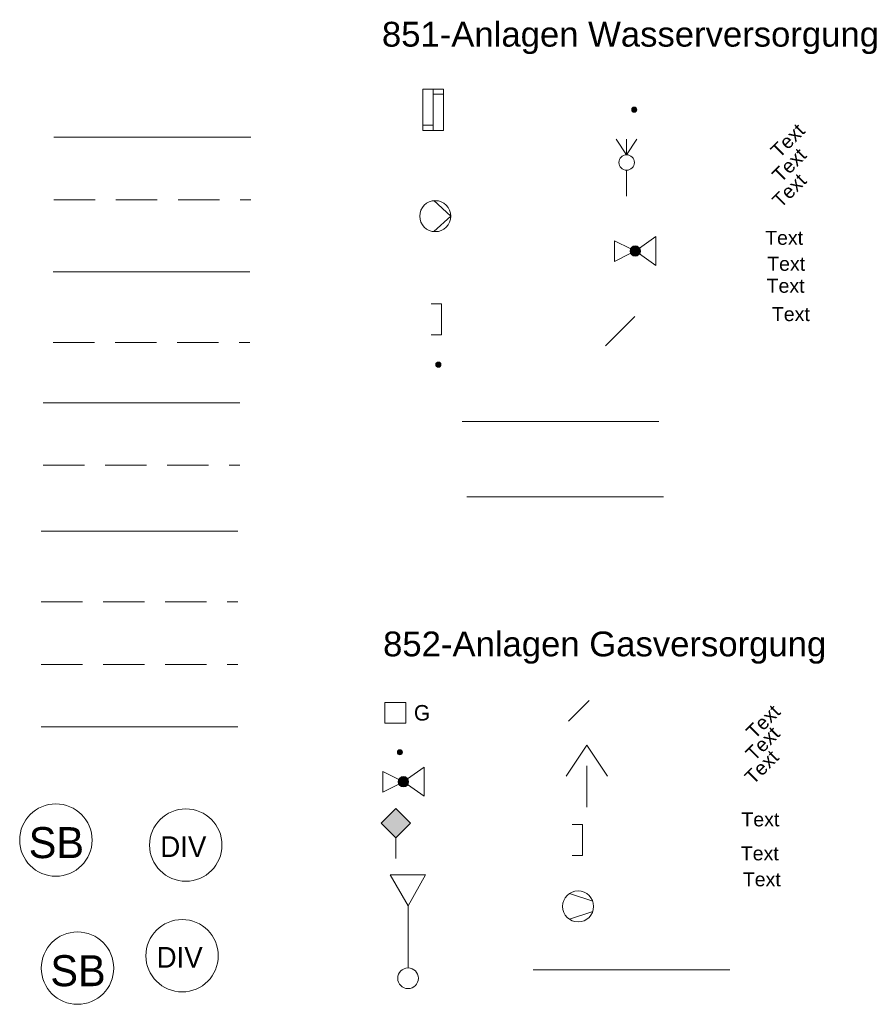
# Model space of a CAD drawing. Header units: metres. Extents: x 4523588 to 4523850, y 5693451 to 5693851.
# Tile 22 of 25: x 4523737 to 4523758, y 5693658 to 5693682. Entities that reach past the tile are written whole.
import ezdxf

# ---------------------------------------------------------------- set-up
doc = ezdxf.new("R2010")
doc.units = ezdxf.units.M
doc.header["$LTSCALE"] = 0.5
doc.linetypes.add('STRICH_20_10', pattern=[3, 2, -1])
for name, color, linetype, lineweight in [('100_LEG_LAGE', 7, 'CONTINUOUS', 18), ('850_AUFB_ANL_OB_IRD_BL_2', 7, 'CONTINUOUS', 18), ('850_AUFB_ANL_UNT_IRD_BL_2', 7, 'STRICH_20_10', 18), ('850_KLAERANL_OBERIRD_BL_2', 7, 'CONTINUOUS', 18), ('850_KLAERANL_UNTERIR_BL_2', 7, 'STRICH_20_10', 18), ('850_RW_NUTZANL_OBERI_BL_2', 7, 'CONTINUOUS', 18), ('850_RW_NUTZANL_UNT_I_BL_2', 7, 'STRICH_20_10', 18), ('850_SONDERSCHACHT_OI_BL_2', 7, 'CONTINUOUS', 18), ('850_SONDERSCHACHT_UI_BL_2', 7, 'STRICH_20_10', 18), ('850_SONST_BTEIL_MW_1', 7, 'CONTINUOUS', 18), ('850_SONST_BTEIL_RW_1', 7, 'CONTINUOUS', 18), ('850_SPEI_EINR_UNTERI_BL_2', 7, 'STRICH_20_10', 18), ('850_STB_MW_1', 7, 'CONTINUOUS', 18), ('850_STB_RW_1', 7, 'CONTINUOUS', 18), ('850_TXT_PFEIL_2', 7, 'CONTINUOUS', 9), ('851_DRUCKERHOEHUNGSANL_1', 7, 'CONTINUOUS', 18), ('851_DRUCKREGLER_1', 7, 'CONTINUOUS', 18), ('851_FREI_TXT_WASSER_ANL_4', 7, 'CONTINUOUS', 18), ('851_HOEHE_ROHR_OK_4', 7, 'CONTINUOUS', 18), ('851_HP_GEL_4', 7, 'CONTINUOUS', 18), ('851_HP_WASSER_ANL_1', 7, 'CONTINUOUS', 18), ('851_HP_WASSERVER_ANL_4', 7, 'CONTINUOUS', 18), ('851_LEITUNGS_ABSCHLUSS_1', 7, 'CONTINUOUS', 18), ('851_LOESCH_TEICH_BL_2', 141, 'CONTINUOUS', 18), ('851_LOESCHWASSERTEICH_8', 141, 'CONTINUOUS', 18), ('851_MAT_WASSER_ANL_4', 7, 'CONTINUOUS', 18), ('851_MITTL_VERLEGE_TIEFE_4', 7, 'CONTINUOUS', 18), ('851_NW_WASSER_ANL_4', 7, 'CONTINUOUS', 18), ('851_PUMPWERK_1', 7, 'CONTINUOUS', 18), ('851_SPRINGBRU_AUSTRITT_1', 7, 'CONTINUOUS', 18), ('851_TRASSE_PKT_1', 7, 'CONTINUOUS', 18), ('851_WECHSEL_1', 7, 'CONTINUOUS', 18), ('852_DRUCKREGLER_1', 7, 'CONTINUOUS', 18), ('852_ENTLUEFTG_1', 7, 'CONTINUOUS', 18), ('852_FREI_TXT_GASVERS_4', 7, 'CONTINUOUS', 18), ('852_GAS_LEUCHTE_1', 7, 'CONTINUOUS', 18), ('852_HOEH_GASVERS_4', 7, 'CONTINUOUS', 18), ('852_HP_GAS_1', 7, 'CONTINUOUS', 18), ('852_HP_GEL_4', 7, 'CONTINUOUS', 18), ('852_LATERNE_GAS_1', 7, 'CONTINUOUS', 18), ('852_LTG_ABSCHLUSS_1', 7, 'CONTINUOUS', 18), ('852_MAT_GASVERS_4', 7, 'CONTINUOUS', 18), ('852_MERKSTEIN_1', 7, 'CONTINUOUS', 18), ('852_MITTL_VERLEGETIEFE_4', 7, 'CONTINUOUS', 18), ('852_NW_GASVERS_4', 7, 'CONTINUOUS', 18), ('852_TXT_BEZ_PF_GAS_2', 7, 'CONTINUOUS', 9), ('852_UEBERGANG_1', 7, 'CONTINUOUS', 18), ('852_VERDICHTER_1', 7, 'CONTINUOUS', 18)]:
    doc.layers.add(name, color=color, linetype=linetype, lineweight=lineweight)
doc.styles.add('ARIAL', font='arial.ttf')

# ---------------------------------------------------------------- blocks, each defined once
blk = doc.blocks.new('850_SONST_BTEIL_MW')
at = {"layer": '850_SONST_BTEIL_MW_1', "color": 6}
blk.add_circle((0, 0), 0.875, dxfattribs=at)
at = {"layer": '850_SONST_BTEIL_MW_1', "color": 7}
blk.add_text('DIV', height=0.5, dxfattribs=at).set_placement((-0.616, -0.288))
blk = doc.blocks.new('850_SONST_BTEIL_RW')
at = {"layer": '850_SONST_BTEIL_RW_1', "color": 5}
blk.add_circle((0, 0), 0.875, dxfattribs=at)
at = {"layer": '850_SONST_BTEIL_RW_1', "color": 7}
blk.add_text('DIV', height=0.5, dxfattribs=at).set_placement((-0.616, -0.288))
blk = doc.blocks.new('850_STB_MW')
at = {"layer": '850_STB_MW_1', "color": 6}
blk.add_circle((0, 0), 0.875, dxfattribs=at)
at = {"layer": '850_STB_MW_1', "color": 7}
blk.add_text('SB', height=0.75, dxfattribs=at).set_placement((-0.657, -0.437))
blk = doc.blocks.new('850_STB_RW')
at = {"layer": '850_STB_RW_1', "color": 5}
blk.add_circle((0, 0), 0.875, dxfattribs=at)
at = {"layer": '850_STB_RW_1', "color": 7}
blk.add_text('SB', height=0.75, dxfattribs=at).set_placement((-0.657, -0.437))
blk = doc.blocks.new('852_ENTLUEFTG')
at = {"layer": '852_ENTLUEFTG_1', "color": 40}
for p, q in [((-0.499, 0.757), (0.001, 1.507)), ((-0.499, 0.757), (0.001, 1.507)), ((0.001, 1.507), (0.501, 0.757)), ((0.001, 1.507), (0.501, 0.757)), ((0.001, 1.007), (0.001, 0.007)), ((0.001, 1.007), (0.001, 0.007))]:
    blk.add_line(p, q, dxfattribs=at)
blk = doc.blocks.new('852_LATERNE_GAS')
at = {"layer": '852_LATERNE_GAS_1', "color": 7}
for p, q in [((0, 1.75), (-0.433, 2.5)), ((-0.433, 2.5), (0, 2.5)), ((0, 2.5), (0.425, 2.5)), ((0.425, 2.5), (0, 1.75)), ((0, 0.25), (0, 1.75))]:
    blk.add_line(p, q, dxfattribs=at)
blk.add_circle((0, 0), 0.25, dxfattribs=at)
blk = doc.blocks.new('851_DRUCKERHOEHUNGSANL')
at = {"layer": '851_DRUCKERHOEHUNGSANL_1', "color": 141}
for p, q in [((-0.037, 0.375), (0.375, 0)), ((0.375, 0), (-0.037, -0.375))]:
    blk.add_line(p, q, dxfattribs=at)
at = {"layer": '851_DRUCKERHOEHUNGSANL_1', "color": 141, "linetype": 'Continuous'}
blk.add_ellipse((0, 0), major_axis=(-0.265, 0.265), ratio=1, start_param=3.926991, end_param=10.210176, dxfattribs=at)
blk = doc.blocks.new('*U361')
at = {"layer": '851_DRUCKREGLER_1', "color": 141, "linetype": 'Continuous'}
for points in [[(-0.25, 0), (-0.238, -0.077), (-0.238, 0.077)], [(-0.238, 0.077), (-0.202, -0.147), (-0.202, 0.147)], [(-0.202, -0.147), (-0.238, 0.077), (-0.238, -0.077)], [(-0.202, 0.147), (-0.147, -0.202), (-0.147, 0.202)], [(-0.147, -0.202), (-0.202, 0.147), (-0.202, -0.147)], [(-0.147, 0.202), (-0.077, -0.238), (-0.077, 0.238)], [(-0.077, -0.238), (-0.147, 0.202), (-0.147, -0.202)], [(-0.077, 0.238), (0, -0.25), (0, 0.25)], [(0, -0.25), (-0.077, 0.238), (-0.077, -0.238)], [(0, 0.25), (0.077, -0.238), (0.077, 0.238)], [(0.077, -0.238), (0, 0.25), (0, -0.25)], [(0.077, 0.238), (0.147, -0.202), (0.147, 0.202)], [(0.147, -0.202), (0.077, 0.238), (0.077, -0.238)], [(0.147, 0.202), (0.202, -0.147), (0.202, 0.147)], [(0.202, -0.147), (0.147, 0.202), (0.147, -0.202)], [(0.202, 0.147), (0.238, -0.077), (0.238, 0.077)], [(0.238, -0.077), (0.202, 0.147), (0.202, -0.147)], [(0.25, 0), (0.238, 0.077), (0.238, -0.077)]]:
    blk.add_solid(points, dxfattribs=at)
blk = doc.blocks.new('851_DRUCKREGLER')
at = {"layer": '851_DRUCKREGLER_1', "color": 141, "linetype": 'Continuous'}
for p, q in [((-0.5, 0.25), (-0.112, 0.056)), ((-0.5, 0.25), (-0.5, -0.25)), ((0.102, 0.072), (0.5, 0.35)), ((0.5, 0), (0.5, 0.35)), ((0.5, 0), (0.5, -0.35)), ((-0.5, -0.25), (-0.112, -0.056)), ((0.102, -0.072), (0.5, -0.35))]:
    blk.add_line(p, q, dxfattribs=at)
blk.add_ellipse((0, 0), major_axis=(0.0884, 0.0884), ratio=1, start_param=5.497787, end_param=11.780972, dxfattribs=at)
at = {"layer": '851_DRUCKREGLER_1', "color": 141, "linetype": 'Continuous', "xscale": 0.5, "yscale": 0.5}
blk.add_blockref('*U361', (0, 0), dxfattribs=at)
blk = doc.blocks.new('*U55')
at = {"layer": '851_HP_WASSER_ANL_1', "color": 30, "linetype": 'Continuous'}
for points in [[(-0.25, 0), (-0.238, -0.077), (-0.238, 0.077)], [(-0.238, 0.077), (-0.202, -0.147), (-0.202, 0.147)], [(-0.202, -0.147), (-0.238, 0.077), (-0.238, -0.077)], [(-0.202, 0.147), (-0.147, -0.202), (-0.147, 0.202)], [(-0.147, -0.202), (-0.202, 0.147), (-0.202, -0.147)], [(-0.147, 0.202), (-0.077, -0.238), (-0.077, 0.238)], [(-0.077, -0.238), (-0.147, 0.202), (-0.147, -0.202)], [(-0.077, 0.238), (0, -0.25), (0, 0.25)], [(0, -0.25), (-0.077, 0.238), (-0.077, -0.238)], [(0, 0.25), (0.077, -0.238), (0.077, 0.238)], [(0.077, -0.238), (0, 0.25), (0, -0.25)], [(0.077, 0.238), (0.147, -0.202), (0.147, 0.202)], [(0.147, -0.202), (0.077, 0.238), (0.077, -0.238)], [(0.147, 0.202), (0.202, -0.147), (0.202, 0.147)], [(0.202, -0.147), (0.147, 0.202), (0.147, -0.202)], [(0.202, 0.147), (0.238, -0.077), (0.238, 0.077)], [(0.238, -0.077), (0.202, 0.147), (0.202, -0.147)], [(0.25, 0), (0.238, 0.077), (0.238, -0.077)]]:
    blk.add_solid(points, dxfattribs=at)
blk = doc.blocks.new('851_HP_WASSER_ANL')
at = {"layer": '851_HP_WASSER_ANL_1', "color": 30, "linetype": 'Continuous'}
blk.add_ellipse((0, 0), major_axis=(-0.0442, 0.0442), ratio=1, start_param=3.926991, end_param=10.210176, dxfattribs=at)
at = {"layer": '851_HP_WASSER_ANL_1', "color": 30, "linetype": 'Continuous', "xscale": 0.25, "yscale": 0.25}
blk.add_blockref('*U55', (0, 0), dxfattribs=at)
blk = doc.blocks.new('*U147')
at = {"layer": '851_TRASSE_PKT_1', "color": 7, "linetype": 'Continuous'}
for points in [[(-0.25, 0), (-0.177, -0.177), (-0.177, 0.177)], [(-0.177, 0.177), (0, -0.25), (0, 0.25)], [(0, -0.25), (-0.177, 0.177), (-0.177, -0.177)], [(0.177, -0.177), (0, 0.25), (0, -0.25)], [(0, 0.25), (0.177, -0.177), (0.177, 0.177)], [(0.25, 0), (0.177, 0.177), (0.177, -0.177)]]:
    blk.add_solid(points, dxfattribs=at)
blk = doc.blocks.new('851_TRASSE_PKT')
at = {"layer": '851_TRASSE_PKT_1', "color": 7, "linetype": 'Continuous'}
blk.add_ellipse((0, 0), major_axis=(-0.0442, 0.0442), ratio=1, start_param=3.926991, end_param=10.210176, dxfattribs=at)
at = {"layer": '851_TRASSE_PKT_1', "color": 7, "linetype": 'Continuous', "xscale": 0.25, "yscale": 0.25}
blk.add_blockref('*U147', (0, 0), dxfattribs=at)
blk = doc.blocks.new('851_PUMPWERK')
at = {"layer": '851_PUMPWERK_1', "color": 141}
for p, q in [((-0.25, -0.5), (-0.25, 0.5)), ((-0.25, 0.5), (0.25, 0.5)), ((-0.25, -0.5), (-0.25, 0.5)), ((-0.25, 0.5), (0.25, 0.5)), ((0, 0.5), (0, -0.5)), ((0, 0.5), (0, -0.5)), ((0.25, 0.5), (0.25, -0.5)), ((0.25, 0.5), (0.25, -0.5)), ((0.25, 0.375), (0, 0.375)), ((0.25, 0.375), (0, 0.375)), ((-0.25, -0.375), (0, -0.375)), ((-0.25, -0.375), (0, -0.375)), ((0.25, -0.5), (-0.25, -0.5)), ((0.25, -0.5), (-0.25, -0.5))]:
    blk.add_line(p, q, dxfattribs=at)
blk = doc.blocks.new('851_SPRINGBRU_AUSTRITT')
at = {"layer": '851_SPRINGBRU_AUSTRITT_1', "color": 7}
for p, q in [((0, 1), (-0.25, 1.375)), ((0, 1), (0, 1.375)), ((0, 1), (0.25, 1.375)), ((0, 0.625), (0, 0))]:
    blk.add_line(p, q, dxfattribs=at)
blk.add_ellipse((0, 0.8125), major_axis=(-0.1326, 0.1326), ratio=1, start_param=3.9269908, end_param=10.2101761, dxfattribs=at)
blk = doc.blocks.new('851_WECHSEL')
at = {"layer": '851_WECHSEL_1', "color": 141}
blk.add_line((-0.354, -0.354), (0.354, 0.354), dxfattribs=at)
blk = doc.blocks.new('852_HP_GAS')
at = {"layer": '852_HP_GAS_1', "color": 30, "linetype": 'Continuous'}
blk.add_ellipse((0, 0), major_axis=(-0.0442, 0.0442), ratio=1, start_param=3.926991, end_param=10.210176, dxfattribs=at)
for points in [[(-0.062, 0), (-0.058, -0.024), (-0.058, 0.024)], [(-0.058, 0.024), (-0.044, -0.044), (-0.044, 0.044)], [(-0.044, -0.044), (-0.058, 0.024), (-0.058, -0.024)], [(-0.044, 0.044), (-0.024, -0.058), (-0.024, 0.058)], [(-0.024, -0.058), (-0.044, 0.044), (-0.044, -0.044)], [(-0.024, 0.058), (0, -0.062), (0, 0.062)], [(0, -0.062), (-0.024, 0.058), (-0.024, -0.058)], [(0, 0.062), (0.024, -0.058), (0.024, 0.058)], [(0.024, -0.058), (0, 0.062), (0, -0.062)], [(0.024, 0.058), (0.044, -0.044), (0.044, 0.044)], [(0.044, -0.044), (0.024, 0.058), (0.024, -0.058)], [(0.044, 0.044), (0.058, -0.024), (0.058, 0.024)], [(0.058, -0.024), (0.044, 0.044), (0.044, -0.044)], [(0.062, 0), (0.058, 0.024), (0.058, -0.024)]]:
    blk.add_solid(points, dxfattribs=at)
blk = doc.blocks.new('852_LTG_ABSCHLUSS')
at = {"layer": '852_LTG_ABSCHLUSS_1', "color": 40}
for p, q in [((-0.25, 0.375), (0, 0.375)), ((0, 0.375), (0, -0.375)), ((0, -0.375), (-0.25, -0.375))]:
    blk.add_line(p, q, dxfattribs=at)
blk = doc.blocks.new('852_UEBERGANG')
at = {"layer": '852_UEBERGANG_1', "color": 40}
blk.add_line((-0.25, -0.25), (0.25, 0.25), dxfattribs=at)
blk = doc.blocks.new('852_VERDICHTER')
at = {"layer": '852_VERDICHTER_1', "color": 40}
for p, q in [((0.354, 0.125), (-0.207, 0.312)), ((0.354, -0.125), (-0.207, -0.312))]:
    blk.add_line(p, q, dxfattribs=at)
blk.add_ellipse((0, 0), major_axis=(-0.265, 0.265), ratio=1, start_param=3.926991, end_param=10.210176, dxfattribs=at)
blk = doc.blocks.new('852_MERKSTEIN')
at = {"layer": '852_MERKSTEIN_1', "color": 7}
for p, q in [((-0.248, -0.258), (-0.248, 0.242)), ((-0.248, 0.242), (0.252, 0.242)), ((0.252, 0.242), (0.252, -0.258)), ((0.252, -0.258), (-0.248, -0.258))]:
    blk.add_line(p, q, dxfattribs=at)
blk.add_text('G', height=0.375, dxfattribs=at).set_placement((0.452, -0.196))
blk = doc.blocks.new('852_GAS_LEUCHTE')
at = {"layer": '852_GAS_LEUCHTE_1', "color": 40}
for p, q in [((0, 1.207), (-0.354, 0.854)), ((0.354, 0.854), (0, 1.207)), ((-0.354, 0.854), (0, 0.5)), ((0, 0.5), (0.354, 0.854)), ((0, 0.5), (0, 0))]:
    blk.add_line(p, q, dxfattribs=at)
at = {"layer": '852_GAS_LEUCHTE_1', "color": 40, "linetype": 'Continuous'}
for points in [[(0, 0.854), (0, 1.207), (-0.354, 0.854)], [(0, 0.854), (0.354, 0.854), (0, 1.207)], [(0, 0.854), (-0.354, 0.854), (0, 0.5)], [(0, 0.854), (0, 0.5), (0.354, 0.854)]]:
    blk.add_solid(points, dxfattribs=at)
blk = doc.blocks.new('851_LEITUNGS_ABSCHLUSS')
at = {"layer": '851_LEITUNGS_ABSCHLUSS_1', "color": 141}
for p, q in [((0, 0.375), (-0.25, 0.375)), ((0, -0.375), (0, 0.375)), ((-0.25, -0.375), (0, -0.375))]:
    blk.add_line(p, q, dxfattribs=at)
blk = doc.blocks.new('852_DRUCKREGLER')
at = {"layer": '852_DRUCKREGLER_1', "linetype": 'Continuous', "ltscale": 0.5}
h = blk.add_hatch(color=40, dxfattribs=at)
h.dxf.hatch_style = 1
edge = h.paths.add_edge_path()
edge.add_ellipse((0, 0), major_axis=(0.0884, 0.0884), ratio=1, start_angle=0, end_angle=360)
at = {"layer": '852_DRUCKREGLER_1', "color": 40, "linetype": 'Continuous'}
for p, q in [((-0.5, 0.25), (-0.5, -0.25)), ((-0.112, 0.056), (-0.5, 0.25)), ((0.5, 0.35), (0.102, 0.072)), ((0.5, 0), (0.5, 0.35)), ((0.5, 0), (0.5, -0.35)), ((-0.112, -0.056), (-0.5, -0.25)), ((0.102, -0.072), (0.5, -0.35))]:
    blk.add_line(p, q, dxfattribs=at)
blk.add_ellipse((0, 0), major_axis=(0.0884, 0.0884), ratio=1, start_param=5.497787, end_param=11.780972, dxfattribs=at)

msp = doc.modelspace()

# ---------------------------------------------------------------- linework, layer by layer
at = {"layer": '850_AUFB_ANL_OB_IRD_BL_2'}
msp.add_lwpolyline([(4523737.902, 5693678.898), (4523742.66, 5693678.898)], dxfattribs=at)
at = {"layer": '850_AUFB_ANL_UNT_IRD_BL_2'}
msp.add_lwpolyline([(4523737.902, 5693677.386), (4523742.66, 5693677.386)], dxfattribs=at)
at = {"layer": '850_KLAERANL_OBERIRD_BL_2'}
msp.add_lwpolyline([(4523737.881, 5693675.643), (4523742.638, 5693675.643)], dxfattribs=at)
at = {"layer": '850_KLAERANL_UNTERIR_BL_2'}
msp.add_lwpolyline([(4523737.881, 5693673.934), (4523742.638, 5693673.934)], dxfattribs=at)
at = {"layer": '850_RW_NUTZANL_OBERI_BL_2'}
msp.add_lwpolyline([(4523737.642, 5693672.474), (4523742.399, 5693672.474)], dxfattribs=at)
at = {"layer": '850_RW_NUTZANL_UNT_I_BL_2'}
msp.add_lwpolyline([(4523737.642, 5693670.962), (4523742.399, 5693670.962)], dxfattribs=at)
at = {"layer": '850_SONDERSCHACHT_OI_BL_2'}
msp.add_lwpolyline([(4523737.592, 5693669.367), (4523742.35, 5693669.367)], dxfattribs=at)
at = {"layer": '850_SONDERSCHACHT_UI_BL_2'}
msp.add_lwpolyline([(4523737.592, 5693667.658), (4523742.35, 5693667.658)], dxfattribs=at)
at = {"layer": '850_SPEI_EINR_UNTERI_BL_2'}
msp.add_lwpolyline([(4523737.592, 5693666.145), (4523742.35, 5693666.145)], dxfattribs=at)
at = {"layer": '850_TXT_PFEIL_2'}
msp.add_lwpolyline([(4523737.592, 5693664.633), (4523742.35, 5693664.633)], dxfattribs=at)
at = {"layer": '851_LOESCH_TEICH_BL_2'}
msp.add_lwpolyline([(4523747.773, 5693672.021), (4523752.531, 5693672.021)], dxfattribs=at)
at = {"layer": '851_LOESCHWASSERTEICH_8'}
msp.add_lwpolyline([(4523747.883, 5693670.2), (4523752.64, 5693670.2)], dxfattribs=at)
at = {"layer": '852_TXT_BEZ_PF_GAS_2'}
msp.add_lwpolyline([(4523749.486, 5693658.76), (4523754.244, 5693658.76)], dxfattribs=at)

# ---------------------------------------------------------------- block references
at = {"layer": '850_SONST_BTEIL_MW_1', "ltscale": 0.5}
msp.add_blockref('850_SONST_BTEIL_MW', (4523741.09, 5693661.776), dxfattribs=at)
at = {"layer": '850_SONST_BTEIL_RW_1', "ltscale": 0.5}
msp.add_blockref('850_SONST_BTEIL_RW', (4523741.001, 5693659.099), dxfattribs=at)
at = {"layer": '850_STB_MW_1', "ltscale": 0.5}
msp.add_blockref('850_STB_MW', (4523737.949, 5693661.897), dxfattribs=at)
at = {"layer": '850_STB_RW_1', "ltscale": 0.5}
msp.add_blockref('850_STB_RW', (4523738.472, 5693658.799), dxfattribs=at)
at = {"layer": '851_DRUCKERHOEHUNGSANL_1'}
msp.add_blockref('851_DRUCKERHOEHUNGSANL', (4523747.123, 5693676.989), dxfattribs=at)
at = {"layer": '851_DRUCKREGLER_1'}
msp.add_blockref('851_DRUCKREGLER', (4523751.96, 5693676.146), dxfattribs=at)
at = {"layer": '851_HP_WASSER_ANL_1'}
msp.add_blockref('851_HP_WASSER_ANL', (4523751.935, 5693679.565), dxfattribs=at)
at = {"layer": '851_LEITUNGS_ABSCHLUSS_1'}
msp.add_blockref('851_LEITUNGS_ABSCHLUSS', (4523747.276, 5693674.491), dxfattribs=at)
at = {"layer": '851_PUMPWERK_1'}
msp.add_blockref('851_PUMPWERK', (4523747.07, 5693679.565), dxfattribs=at)
at = {"layer": '851_SPRINGBRU_AUSTRITT_1'}
msp.add_blockref('851_SPRINGBRU_AUSTRITT', (4523751.75, 5693677.475), dxfattribs=at)
at = {"layer": '851_TRASSE_PKT_1'}
msp.add_blockref('851_TRASSE_PKT', (4523747.197, 5693673.397), dxfattribs=at)
at = {"layer": '851_WECHSEL_1'}
msp.add_blockref('851_WECHSEL', (4523751.597, 5693674.207), dxfattribs=at)
at = {"layer": '852_DRUCKREGLER_1'}
msp.add_blockref('852_DRUCKREGLER', (4523746.351, 5693663.309), dxfattribs=at)
at = {"layer": '852_ENTLUEFTG_1', "ltscale": 0.5}
msp.add_blockref('852_ENTLUEFTG', (4523750.787, 5693662.686), dxfattribs=at)
at = {"layer": '852_GAS_LEUCHTE_1'}
msp.add_blockref('852_GAS_LEUCHTE', (4523746.169, 5693661.452), dxfattribs=at)
at = {"layer": '852_HP_GAS_1'}
msp.add_blockref('852_HP_GAS', (4523746.268, 5693664.021), dxfattribs=at)
at = {"layer": '852_LATERNE_GAS_1', "ltscale": 0.5}
msp.add_blockref('852_LATERNE_GAS', (4523746.464, 5693658.553), dxfattribs=at)
at = {"layer": '852_LTG_ABSCHLUSS_1'}
msp.add_blockref('852_LTG_ABSCHLUSS', (4523750.685, 5693661.898), dxfattribs=at)
at = {"layer": '852_MERKSTEIN_1'}
msp.add_blockref('852_MERKSTEIN', (4523746.155, 5693664.984), dxfattribs=at)
at = {"layer": '852_UEBERGANG_1'}
msp.add_blockref('852_UEBERGANG', (4523750.598, 5693665.021), dxfattribs=at)
at = {"layer": '852_VERDICHTER_1'}
msp.add_blockref('852_VERDICHTER', (4523750.576, 5693660.292), dxfattribs=at)

# ---------------------------------------------------------------- texts
at = {"layer": '100_LEG_LAGE', "color": 7, "style": 'ARIAL'}
for s, p in [('851-Anlagen Wasserversorgung', (4523745.833, 5693681.09)), ('852-Anlagen Gasversorgung', (4523745.861, 5693666.341))]:
    msp.add_text(s, height=0.6, dxfattribs=at).set_placement(p)
at = {"layer": '851_FREI_TXT_WASSER_ANL_4', "style": 'ARIAL'}
msp.add_text('Text', height=0.338, dxfattribs=at).set_placement((4523755.099, 5693676.296))
at = {"layer": '851_HOEHE_ROHR_OK_4', "style": 'ARIAL'}
msp.add_text('Text', height=0.338, dxfattribs=at).set_placement((4523755.262, 5693674.451))
at = {"layer": '851_HP_GEL_4', "style": 'ARIAL'}
msp.add_text('Text', height=0.338, dxfattribs=at).set_placement((4523755.148, 5693675.668))
at = {"layer": '851_HP_WASSERVER_ANL_4', "style": 'ARIAL'}
msp.add_text('Text', height=0.338, dxfattribs=at).set_placement((4523755.135, 5693675.136))
at = {"layer": '851_MAT_WASSER_ANL_4', "style": 'ARIAL'}
msp.add_text('Text', height=0.338, rotation=45, dxfattribs=at).set_placement((4523755.44, 5693678.375))
at = {"layer": '851_MITTL_VERLEGE_TIEFE_4', "style": 'ARIAL'}
msp.add_text('Text', height=0.338, rotation=45, dxfattribs=at).set_placement((4523755.476, 5693677.783))
at = {"layer": '851_NW_WASSER_ANL_4', "style": 'ARIAL'}
msp.add_text('Text', height=0.338, rotation=45, dxfattribs=at).set_placement((4523755.476, 5693677.167))
at = {"layer": '852_FREI_TXT_GASVERS_4', "style": 'ARIAL'}
msp.add_text('Text', height=0.338, dxfattribs=at).set_placement((4523754.51, 5693661.406))
at = {"layer": '852_HOEH_GASVERS_4', "style": 'ARIAL'}
msp.add_text('Text', height=0.338, dxfattribs=at).set_placement((4523754.559, 5693660.778))
at = {"layer": '852_HP_GEL_4', "style": 'ARIAL'}
msp.add_text('Text', height=0.338, dxfattribs=at).set_placement((4523754.525, 5693662.228))
at = {"layer": '852_MAT_GASVERS_4', "style": 'ARIAL'}
msp.add_text('Text', height=0.338, rotation=45, dxfattribs=at).set_placement((4523754.845, 5693664.318))
at = {"layer": '852_MITTL_VERLEGETIEFE_4', "style": 'ARIAL'}
msp.add_text('Text', height=0.338, rotation=45, dxfattribs=at).set_placement((4523754.833, 5693663.787))
at = {"layer": '852_NW_GASVERS_4', "style": 'ARIAL'}
msp.add_text('Text', height=0.338, rotation=45, dxfattribs=at).set_placement((4523754.809, 5693663.219))

doc.saveas('drawing.dxf')
